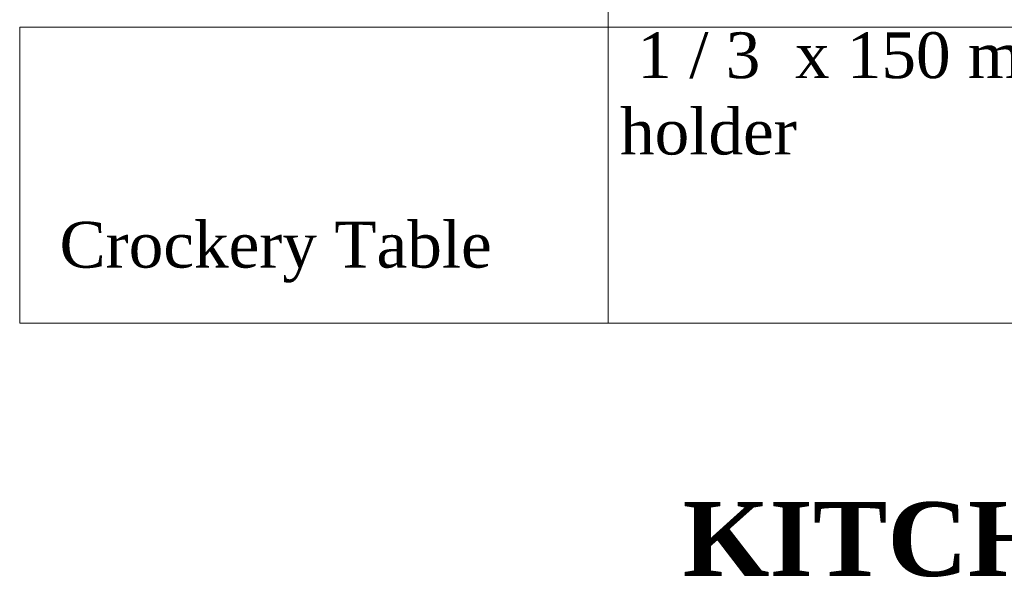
# Model space of a CAD drawing. Extents: x 3940905 to 4145695, y 925352 to 1109797.
# Tile 110 of 256: x 3951448 to 3952780, y 1098234 to 1098988. Entities that reach past the tile are written whole.
import ezdxf

# ---------------------------------------------------------------- set-up
doc = ezdxf.new("R2010")
doc.units = 0
doc.header["$LTSCALE"] = 750
doc.header["$MEASUREMENT"] = 0
doc.linetypes.add('DASHED', pattern=[0.75, 0.5, -0.25])
doc.layers.get('0').update_dxf_attribs({"linetype": 'CONTINUOUS', "lineweight": 0})
doc.layers.add('CKD Equipments', color=252, linetype='CONTINUOUS', lineweight=0)
doc.layers.add('TEXT', color=7, linetype='CONTINUOUS')
doc.styles.add('CKD_Dimension Text', font='BOOKOS.TTF')
doc.styles.add('TXT1', font='times.ttf')

msp = doc.modelspace()

# ---------------------------------------------------------------- linework, layer by layer
at = {"layer": 'CKD Equipments', "linetype": 'DASHED', "ltscale": 25}
for p, q in [((3952244.4, 1099019.7), (3952244.4, 1098577.6)), ((3952244.4, 1098577.6), (3954331.7, 1098577.6))]:
    msp.add_line(p, q, dxfattribs=at)
at = {"layer": 'CKD Equipments', "color": 252, "true_color": 0x989898}
for p, q in [((3952244.4, 1098986.6), (3952244.4, 1098577.6)), ((3954331.7, 1098978), (3951448.5, 1098978)), ((3951448.5, 1098577.6), (3951448.5, 1098978)), ((3952244.4, 1098577.6), (3951448.5, 1098577.6))]:
    msp.add_line(p, q, dxfattribs=at)

# ---------------------------------------------------------------- texts
at = {"color": 30, "insert": (3952701.9, 1098335.5), "char_height": 100, "width": 2769.329, "attachment_point": 2, "line_spacing_factor": 1.022253, "style": 'CKD_Dimension Text'}
msp.add_mtext('{\\fBookman Old Style|b1|i0|c0|p18;KITCHEN}', dxfattribs=at)
at = {"layer": 'TEXT', "char_height": 61.963, "attachment_point": 1, "style": 'TXT1'}
for s, insert, width in [(' 1 / 3  x 150 mm GN pan holder', (3952260.6, 1098970.9), 945.01), ('Crockery Table', (3951502.4, 1098714.6), 1204.096)]:
    msp.add_mtext(s, dxfattribs=dict(at, insert=insert, width=width))

doc.saveas('drawing.dxf')
